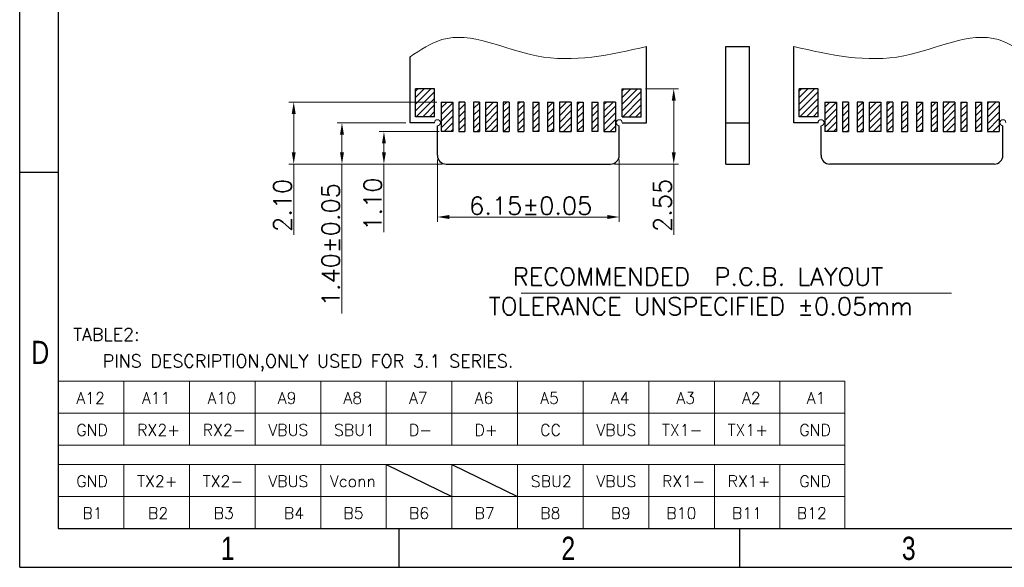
# Model space of a CAD drawing. Header units: inches. Extents: x 23.6 to 95.3, y 12.8 to 63.5.
# Tile 1 of 9: x 23.6 to 56.9, y 12.8 to 31.3. Entities that reach past the tile are written whole.
import ezdxf
from ezdxf.enums import TextEntityAlignment as Align

# ---------------------------------------------------------------- set-up
doc = ezdxf.new("R2010")
doc.units = ezdxf.units.IN
doc.header["$MEASUREMENT"] = 0
doc.layers.add('DIM', color=3, linetype='Continuous', lineweight=9)
doc.layers.add('Text', color=4, linetype='Continuous', lineweight=15)
doc.styles.add('FAN', font='romans.shx')
doc.styles.add('romans', font='romans.shx')
doc.styles.add('TEXTSTYLE_1', font='gdt', dxfattribs={"width": 0.8})
doc.styles.add('\ue069Α1', font='romans.shx', dxfattribs={"height": 4})
doc.dimstyles.new('JUAN', dxfattribs={"dimscale": 0.4, "dimtxt": 1.5, "dimasz": 1, "dimexe": 0.4, "dimexo": 0.35, "dimgap": 0.2, "dimtad": 1, "dimzin": 0, "dimdsep": 46, "dimtxsty": 'FAN', "dimcen": 0, "dimclrd": 256, "dimclre": 256, "dimclrt": 6, "dimadec": 0, "dimazin": 0, "dimtfac": 1, "dimtmove": 0, "dimatfit": 3, "dimfxl": 1, "dimtolj": 1, "dimtzin": 0, "dimlwd": 9, "dimlwe": 9, "dimarcsym": 0})
pattern_1 = [(45, (-1484.40196, -514.8488), (-0.112253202, 0.112253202), [])]
pattern_2 = [(45, (-1484.69848, -514.8488), (-0.112253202, 0.112253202), [])]

# ---------------------------------------------------------------- blocks, each defined once
blk = doc.blocks.new('成品图框')
for p, q in [((1097.653, -5.294), (1097.653, 45.473)), ((1098.962, -3.985), (1098.962, 44.164)), ((1098.962, 8.052), (1097.653, 8.052)), ((1098.962, -3.985), (1168.045, -3.985)), ((1110.476, -3.985), (1110.476, -5.294)), ((1121.99, -3.985), (1121.99, -5.294)), ((1097.653, -5.294), (1169.354, -5.294))]:
    blk.add_line(p, q)
at = {"style": 'TEXTSTYLE_1', "width": 0.8}
for s, p in [('D', (1098.046, 1.576)), ('1', (1104.457, -5.045)), ('2', (1115.971, -5.045)), ('3', (1127.485, -5.045))]:
    blk.add_text(s, height=0.785, dxfattribs=at).set_placement(p)
blk = doc.blocks.new('*D95')
at = {"layer": 'DEFPOINTS', "color": 0, "ltscale": 0.2, "transparency": 16777216}
for p in [(37.695, 26.702), (43.845, 26.702), (43.845, 24.615)]:
    blk.add_point(p, dxfattribs=at)
at = {"layer": 'DIM', "lineweight": 9, "ltscale": 0.2, "transparency": 16777216}
for p, q in [((37.695, 26.562), (37.695, 24.455)), ((43.845, 26.562), (43.845, 24.455)), ((38.095, 24.615), (43.445, 24.615))]:
    blk.add_line(p, q, dxfattribs=at)
at = {"layer": 'DIM', "ltscale": 0.2, "transparency": 16777216}
for points in [[(38.095, 24.682), (38.095, 24.548), (37.695, 24.615)], [(43.445, 24.682), (43.445, 24.548), (43.845, 24.615)]]:
    blk.add_solid(points, dxfattribs=at)
at = {"layer": 'DIM', "color": 6, "ltscale": 0.2, "transparency": 16777216, "insert": (40.851, 24.995), "char_height": 0.6, "attachment_point": 5, "style": 'FAN'}
blk.add_mtext('\\A1;6.15%%P0.05', dxfattribs=at)
blk = doc.blocks.new('*D96')
at = {"layer": 'DEFPOINTS', "color": 0, "ltscale": 0.2, "transparency": 16777216}
for p in [(35.887, 27.502), (37.895, 27.502), (37.995, 26.402)]:
    blk.add_point(p, dxfattribs=at)
at = {"layer": 'DIM', "lineweight": 9, "ltscale": 0.2, "transparency": 16777216}
for p, q in [((37.755, 27.502), (35.727, 27.502)), ((35.887, 27.102), (35.887, 26.802)), ((37.855, 26.402), (35.727, 26.402)), ((35.887, 26.402), (35.887, 24.099))]:
    blk.add_line(p, q, dxfattribs=at)
at = {"layer": 'DIM', "ltscale": 0.2, "transparency": 16777216}
for points in [[(35.821, 27.102), (35.954, 27.102), (35.887, 27.502)], [(35.821, 26.802), (35.954, 26.802), (35.887, 26.402)]]:
    blk.add_solid(points, dxfattribs=at)
at = {"layer": 'DIM', "color": 6, "ltscale": 0.2, "transparency": 16777216, "insert": (35.507, 25.051), "char_height": 0.6, "attachment_point": 5, "rotation": 90, "style": 'FAN'}
blk.add_mtext('\\A1;1.10', dxfattribs=at)
blk = doc.blocks.new('*D97')
at = {"layer": 'DEFPOINTS', "color": 0, "ltscale": 0.2, "transparency": 16777216}
for p in [(34.468, 27.802), (36.77, 27.802), (37.995, 26.402)]:
    blk.add_point(p, dxfattribs=at)
at = {"layer": 'DIM', "lineweight": 9, "ltscale": 0.2, "transparency": 16777216}
for p, q in [((36.63, 27.802), (34.308, 27.802)), ((34.468, 27.402), (34.468, 26.802)), ((37.855, 26.402), (34.308, 26.402)), ((34.468, 26.402), (34.468, 21.356))]:
    blk.add_line(p, q, dxfattribs=at)
at = {"layer": 'DIM', "ltscale": 0.2, "transparency": 16777216}
for points in [[(34.401, 27.402), (34.534, 27.402), (34.468, 27.802)], [(34.401, 26.802), (34.534, 26.802), (34.468, 26.402)]]:
    blk.add_solid(points, dxfattribs=at)
at = {"layer": 'DIM', "color": 6, "ltscale": 0.2, "transparency": 16777216, "insert": (34.088, 23.679), "char_height": 0.6, "attachment_point": 5, "rotation": 90, "style": 'FAN'}
blk.add_mtext('\\A1;1.40%%P0.05', dxfattribs=at)
blk = doc.blocks.new('*D98')
at = {"layer": 'DEFPOINTS', "color": 0, "ltscale": 0.2, "transparency": 16777216}
for p in [(37.82, 28.502), (32.836, 26.402), (37.995, 26.402)]:
    blk.add_point(p, dxfattribs=at)
at = {"layer": 'DIM', "lineweight": 9, "ltscale": 0.2, "transparency": 16777216}
for p, q in [((37.68, 28.502), (32.676, 28.502)), ((32.836, 28.102), (32.836, 26.802)), ((37.855, 26.402), (32.676, 26.402)), ((32.836, 26.402), (32.836, 24.014))]:
    blk.add_line(p, q, dxfattribs=at)
at = {"layer": 'DIM', "ltscale": 0.2, "transparency": 16777216}
for points in [[(32.77, 28.102), (32.903, 28.102), (32.836, 28.502)], [(32.77, 26.802), (32.903, 26.802), (32.836, 26.402)]]:
    blk.add_solid(points, dxfattribs=at)
at = {"layer": 'DIM', "color": 6, "ltscale": 0.2, "transparency": 16777216, "insert": (32.456, 25.008), "char_height": 0.6, "attachment_point": 5, "rotation": 90, "style": 'FAN'}
blk.add_mtext('\\A1;2.10', dxfattribs=at)
blk = doc.blocks.new('*D99')
at = {"layer": 'DEFPOINTS', "color": 0, "ltscale": 0.2, "transparency": 16777216}
for p in [(44.59, 28.952), (45.687, 28.952), (43.545, 26.402)]:
    blk.add_point(p, dxfattribs=at)
at = {"layer": 'DIM', "lineweight": 9, "ltscale": 0.2, "transparency": 16777216}
for p, q in [((44.73, 28.952), (45.847, 28.952)), ((45.687, 28.552), (45.687, 26.802)), ((43.685, 26.402), (45.847, 26.402)), ((45.687, 26.402), (45.687, 24.014))]:
    blk.add_line(p, q, dxfattribs=at)
at = {"layer": 'DIM', "ltscale": 0.2, "transparency": 16777216}
for points in [[(45.621, 28.552), (45.754, 28.552), (45.687, 28.952)], [(45.621, 26.802), (45.754, 26.802), (45.687, 26.402)]]:
    blk.add_solid(points, dxfattribs=at)
at = {"layer": 'DIM', "color": 6, "ltscale": 0.2, "transparency": 16777216, "insert": (45.307, 25.008), "char_height": 0.6, "attachment_point": 5, "rotation": 90, "style": 'FAN'}
blk.add_mtext('\\A1;2.55', dxfattribs=at)

msp = doc.modelspace()

# ---------------------------------------------------------------- hatches: boundary and pattern name
at = {"layer": 'DIM', "ltscale": 0.2}
h = msp.add_hatch(dxfattribs=at)
h.set_pattern_fill('ANSI31', color=256, scale=0.05)
h.set_pattern_definition([(45, (-1492.51478, -512.08946), (-0.112253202, 0.112253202), [])])
h.paths.add_polyline_path([(36.95, 28.952), (36.95, 28.002), (37.6, 28.002), (37.6, 28.952)])
h = msp.add_hatch(dxfattribs=at)
h.set_pattern_fill('ANSI31', color=256, scale=0.05)
h.set_pattern_definition([(45, (-1479.24417, -512.08946), (-0.112253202, 0.112253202), [])])
h.paths.add_polyline_path([(43.94, 28.952), (43.94, 28.002), (44.59, 28.002), (44.59, 28.952)])
h = msp.add_hatch(dxfattribs=at)
h.set_pattern_fill('ANSI31', color=256, scale=0.05)
h.set_pattern_definition([(45, (-1479.5407, -512.08946), (-0.112253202, 0.112253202), [])])
h.paths.add_polyline_path([(49.924, 28.952), (49.924, 28.002), (50.574, 28.002), (50.574, 28.952)])
h = msp.add_hatch(dxfattribs=at)
h.set_pattern_fill('ANSI31', color=256, scale=0.05)
h.set_pattern_definition(pattern_1)
h.paths.add_polyline_path([(38.22, 28.502), (37.82, 28.502), (37.82, 27.502), (38.22, 27.502)])
h = msp.add_hatch(dxfattribs=at)
h.set_pattern_fill('ANSI31', color=256, scale=0.05)
h.set_pattern_definition(pattern_1)
h.paths.add_polyline_path([(38.62, 28.502), (38.42, 28.502), (38.42, 27.502), (38.62, 27.502)])
h.paths.add_polyline_path([(38.92, 27.502), (39.12, 27.502), (39.12, 28.502), (38.92, 28.502)])
h.paths.add_polyline_path([(39.32, 27.502), (39.72, 27.502), (39.72, 28.502), (39.32, 28.502)])
h.paths.add_polyline_path([(40.12, 28.502), (39.92, 28.502), (39.92, 27.502), (40.12, 27.502)])
h.paths.add_polyline_path([(40.62, 28.502), (40.42, 28.502), (40.42, 27.502), (40.62, 27.502)])
h.paths.add_polyline_path([(41.12, 28.502), (40.92, 28.502), (40.92, 27.502), (41.12, 27.502)])
h.paths.add_polyline_path([(41.62, 28.502), (41.42, 28.502), (41.42, 27.502), (41.62, 27.502)])
h.paths.add_polyline_path([(41.82, 27.502), (42.22, 27.502), (42.22, 28.502), (41.82, 28.502)])
h.paths.add_polyline_path([(42.42, 27.502), (42.62, 27.502), (42.62, 28.502), (42.42, 28.502)])
h.paths.add_polyline_path([(42.92, 27.502), (43.12, 27.502), (43.12, 28.502), (42.92, 28.502)])
h.paths.add_polyline_path([(43.32, 27.502), (43.72, 27.502), (43.72, 28.502), (43.32, 28.502)])
h = msp.add_hatch(dxfattribs=at)
h.set_pattern_fill('ANSI31', color=256, scale=0.05)
h.set_pattern_definition(pattern_2)
h.paths.add_polyline_path([(55.894, 27.502), (56.094, 27.502), (56.094, 28.502), (55.894, 28.502)])
h.paths.add_polyline_path([(55.594, 28.502), (55.394, 28.502), (55.394, 27.502), (55.594, 27.502)])
h.paths.add_polyline_path([(55.194, 28.502), (54.794, 28.502), (54.794, 27.502), (55.194, 27.502)])
h.paths.add_polyline_path([(54.394, 27.502), (54.594, 27.502), (54.594, 28.502), (54.394, 28.502)])
h.paths.add_polyline_path([(53.894, 27.502), (54.094, 27.502), (54.094, 28.502), (53.894, 28.502)])
h.paths.add_polyline_path([(53.394, 27.502), (53.594, 27.502), (53.594, 28.502), (53.394, 28.502)])
h.paths.add_polyline_path([(52.894, 27.502), (53.094, 27.502), (53.094, 28.502), (52.894, 28.502)])
h.paths.add_polyline_path([(52.694, 28.502), (52.294, 28.502), (52.294, 27.502), (52.694, 27.502)])
h.paths.add_polyline_path([(52.094, 28.502), (51.894, 28.502), (51.894, 27.502), (52.094, 27.502)])
h.paths.add_polyline_path([(51.594, 28.502), (51.394, 28.502), (51.394, 27.502), (51.594, 27.502)])
h.paths.add_polyline_path([(51.194, 28.502), (50.794, 28.502), (50.794, 27.502), (51.194, 27.502)])
h = msp.add_hatch(dxfattribs=at)
h.set_pattern_fill('ANSI31', color=256, scale=0.05)
h.set_pattern_definition(pattern_2)
h.paths.add_polyline_path([(56.294, 27.502), (56.694, 27.502), (56.694, 28.502), (56.294, 28.502)])

# ---------------------------------------------------------------- linework, layer by layer
for p, q in [((44.77, 27.802), (44.77, 30.379)), ((47.452, 26.402), (47.452, 30.379)), ((47.452, 30.379), (48.252, 30.379)), ((48.252, 26.402), (48.252, 30.379)), ((49.744, 27.802), (49.744, 30.379)), ((36.77, 27.802), (36.77, 30.026)), ((37.6, 28.952), (36.95, 28.952)), ((36.95, 28.002), (36.95, 28.952)), ((37.6, 28.002), (37.6, 28.952)), ((43.94, 28.952), (44.59, 28.952)), ((43.94, 28.002), (43.94, 28.952)), ((44.59, 28.002), (44.59, 28.952)), ((50.574, 28.952), (49.924, 28.952)), ((49.924, 28.002), (49.924, 28.952)), ((50.574, 28.002), (50.574, 28.952)), ((37.82, 28.502), (37.82, 27.502)), ((37.82, 28.502), (38.22, 28.502)), ((38.22, 28.502), (38.22, 27.502)), ((38.42, 28.502), (38.42, 27.502)), ((38.62, 28.502), (38.42, 28.502)), ((38.62, 28.502), (38.62, 27.502)), ((38.92, 28.502), (38.92, 27.502)), ((39.12, 28.502), (38.92, 28.502)), ((39.12, 28.502), (39.12, 27.502)), ((39.32, 28.502), (39.32, 27.502)), ((39.32, 28.502), (39.72, 28.502)), ((39.72, 28.502), (39.72, 27.502)), ((39.92, 28.502), (39.92, 27.502)), ((40.12, 28.502), (39.92, 28.502)), ((40.12, 28.502), (40.12, 27.502)), ((40.42, 28.502), (40.42, 27.502)), ((40.62, 28.502), (40.42, 28.502)), ((40.62, 28.502), (40.62, 27.502)), ((40.92, 28.502), (40.92, 27.502)), ((40.92, 28.502), (41.12, 28.502)), ((41.12, 28.502), (41.12, 27.502)), ((41.42, 28.502), (41.42, 27.502)), ((41.42, 28.502), (41.62, 28.502)), ((41.62, 28.502), (41.62, 27.502)), ((41.82, 28.502), (41.82, 27.502)), ((42.22, 28.502), (41.82, 28.502)), ((42.22, 28.502), (42.22, 27.502)), ((42.42, 28.502), (42.42, 27.502)), ((42.42, 28.502), (42.62, 28.502)), ((42.62, 28.502), (42.62, 27.502)), ((42.92, 28.502), (42.92, 27.502)), ((42.92, 28.502), (43.12, 28.502)), ((43.12, 28.502), (43.12, 27.502)), ((43.32, 28.502), (43.32, 27.502)), ((43.72, 28.502), (43.32, 28.502)), ((43.72, 28.502), (43.72, 27.502)), ((50.794, 28.502), (50.794, 27.502)), ((50.794, 28.502), (51.194, 28.502)), ((51.194, 28.502), (51.194, 27.502)), ((51.394, 28.502), (51.394, 27.502)), ((51.594, 28.502), (51.394, 28.502)), ((51.594, 28.502), (51.594, 27.502)), ((51.894, 28.502), (51.894, 27.502)), ((52.094, 28.502), (51.894, 28.502)), ((52.094, 28.502), (52.094, 27.502)), ((52.294, 28.502), (52.294, 27.502)), ((52.294, 28.502), (52.694, 28.502)), ((52.694, 28.502), (52.694, 27.502)), ((52.894, 28.502), (52.894, 27.502)), ((53.094, 28.502), (52.894, 28.502)), ((53.094, 28.502), (53.094, 27.502)), ((53.394, 28.502), (53.394, 27.502)), ((53.594, 28.502), (53.394, 28.502)), ((53.594, 28.502), (53.594, 27.502)), ((53.894, 28.502), (53.894, 27.502)), ((53.894, 28.502), (54.094, 28.502)), ((54.094, 28.502), (54.094, 27.502)), ((54.394, 28.502), (54.394, 27.502)), ((54.394, 28.502), (54.594, 28.502)), ((54.594, 28.502), (54.594, 27.502)), ((54.794, 28.502), (54.794, 27.502)), ((55.194, 28.502), (54.794, 28.502)), ((55.194, 28.502), (55.194, 27.502)), ((55.394, 28.502), (55.394, 27.502)), ((55.394, 28.502), (55.594, 28.502)), ((55.594, 28.502), (55.594, 27.502)), ((55.894, 28.502), (55.894, 27.502)), ((55.894, 28.502), (56.094, 28.502)), ((56.094, 28.502), (56.094, 27.502)), ((56.294, 28.502), (56.294, 27.502)), ((56.694, 28.502), (56.294, 28.502)), ((56.694, 28.502), (56.694, 27.502)), ((37.6, 28.002), (36.95, 28.002)), ((43.94, 28.002), (44.59, 28.002)), ((50.574, 28.002), (49.924, 28.002)), ((37.595, 27.802), (36.77, 27.802)), ((37.695, 26.702), (37.695, 27.702)), ((43.845, 26.702), (43.845, 27.702)), ((43.945, 27.802), (44.77, 27.802)), ((47.452, 27.802), (48.252, 27.802)), ((50.569, 27.802), (49.744, 27.802)), ((50.669, 26.702), (50.669, 27.702)), ((56.819, 26.702), (56.819, 27.702)), ((38.22, 27.502), (37.82, 27.502)), ((38.42, 27.502), (38.62, 27.502)), ((38.92, 27.502), (39.12, 27.502)), ((39.72, 27.502), (39.32, 27.502)), ((39.92, 27.502), (40.12, 27.502)), ((40.42, 27.502), (40.62, 27.502)), ((41.12, 27.502), (40.92, 27.502)), ((41.62, 27.502), (41.42, 27.502)), ((41.82, 27.502), (42.22, 27.502)), ((42.62, 27.502), (42.42, 27.502)), ((43.12, 27.502), (42.92, 27.502)), ((43.32, 27.502), (43.72, 27.502)), ((51.194, 27.502), (50.794, 27.502)), ((51.394, 27.502), (51.594, 27.502)), ((51.894, 27.502), (52.094, 27.502)), ((52.694, 27.502), (52.294, 27.502)), ((52.894, 27.502), (53.094, 27.502)), ((53.394, 27.502), (53.594, 27.502)), ((54.094, 27.502), (53.894, 27.502)), ((54.594, 27.502), (54.394, 27.502)), ((54.794, 27.502), (55.194, 27.502)), ((55.594, 27.502), (55.394, 27.502)), ((56.094, 27.502), (55.894, 27.502)), ((56.294, 27.502), (56.694, 27.502)), ((37.995, 26.402), (43.545, 26.402)), ((47.452, 26.402), (48.252, 26.402)), ((56.519, 26.402), (50.969, 26.402))]:
    msp.add_line(p, q)
for centre, start, end in [((37.995, 26.702), 180, 270), ((43.545, 26.702), 270, 0), ((50.969, 26.702), 180, 270), ((56.519, 26.702), 270, 0)]:
    msp.add_arc(centre, 0.3, start, end)
at = {"layer": 'DIM'}
msp.add_line((40.531, 22.043), (55.08, 22.043), dxfattribs=at)
at = {"layer": 'DIM', "lineweight": -3}
for p, q in [((35.967, 16.252), (38.186, 15.171)), ((38.186, 16.252), (40.405, 15.171))]:
    msp.add_line(p, q, dxfattribs=at)
at = {"layer": 'DIM', "ltscale": 0.2}
for centre, start, end in [((37.695, 27.802), 270, 180), ((43.845, 27.802), 0, 270), ((50.669, 27.802), 270, 180), ((56.819, 27.802), 0, 270)]:
    msp.add_arc(centre, 0.1, start, end, dxfattribs=at)
for points in [[(36.77, 30.026), (37.843, 30.61), (41.044, 30.063), (44.77, 30.379)], [(57.744, 30.026), (56.67, 30.61), (53.469, 30.063), (49.744, 30.379)]]:
    msp.add_spline(points, degree=3, dxfattribs=at)
at = {"layer": 'Text', "color": 7}
for p, q in [((24.873, 19.064), (51.47, 19.064)), ((24.873, 14.089), (24.873, 19.064)), ((27.091, 19.064), (27.091, 16.901)), ((29.31, 19.064), (29.31, 16.901)), ((31.529, 19.064), (31.529, 16.901)), ((33.748, 19.064), (33.748, 16.901)), ((35.967, 19.064), (35.967, 16.901)), ((38.186, 19.064), (38.186, 16.901)), ((40.405, 19.064), (40.405, 16.901)), ((42.624, 19.064), (42.624, 16.901)), ((44.843, 19.064), (44.843, 16.901)), ((47.061, 19.064), (47.061, 16.901)), ((49.28, 19.064), (49.28, 16.901)), ((51.47, 14.089), (51.47, 19.064)), ((24.873, 17.982), (51.47, 17.982)), ((24.873, 16.901), (51.47, 16.901)), ((24.873, 16.252), (51.47, 16.252)), ((27.091, 16.252), (27.091, 14.089)), ((29.31, 16.252), (29.31, 14.089)), ((31.529, 16.252), (31.529, 14.089)), ((33.748, 16.252), (33.748, 14.089)), ((35.967, 16.252), (35.967, 14.089)), ((38.186, 16.252), (38.186, 14.089)), ((40.405, 16.252), (40.405, 14.089)), ((42.624, 16.252), (42.624, 14.089)), ((44.843, 16.252), (44.843, 14.089)), ((47.061, 16.252), (47.061, 14.089)), ((49.28, 16.252), (49.28, 14.089)), ((24.873, 15.171), (51.47, 15.171)), ((24.873, 14.089), (51.47, 14.089))]:
    msp.add_line(p, q, dxfattribs=at)

# ---------------------------------------------------------------- block references
msp.add_blockref('成品图框', (-1074.084, 18.07))

# ---------------------------------------------------------------- texts
at = {"layer": 'DIM', "insert": (39.426, 22.899), "char_height": 0.6, "width": 19.62854, "attachment_point": 1, "style": '\ue069Α1'}
msp.add_mtext('  RECOMMENDED  P.C.B. LAYOUT \\PTOLERANCE UNSPECIFIED %%P0.05mm ', dxfattribs=at)
at = {"layer": 'Text', "style": 'romans'}
for s, height, p in [('TABLE2:', 0.4325, (26.501, 20.428)), ('PINS DESCRIPTION,ONLY USED FOR 3.1 SERIES.', 0.43253, (33.32, 19.531))]:
    msp.add_text(s, height=height, dxfattribs=at).set_placement(p, align=Align.CENTER)
at = {"layer": 'Text', "lineweight": -3, "char_height": 0.3893, "width": 8.27896, "attachment_point": 1, "style": 'romans'}
for s, insert in [('A12', (25.484, 18.692)), ('A11', (27.703, 18.692)), ('A10', (29.922, 18.692)), ('A9', (32.296, 18.692)), ('A8', (34.514, 18.692)), ('A7', (36.733, 18.692)), ('A6', (38.952, 18.692)), ('A5', (41.171, 18.692)), ('A4', (43.556, 18.692)), ('A3', (45.775, 18.692)), ('A2', (47.994, 18.692)), ('A1', (50.184, 18.692)), ('GND', (25.484, 17.611)), ('RX2+', (27.541, 17.611)), ('RX2-', (29.76, 17.611)), ('VBUS', (31.979, 17.611)), ('SBU1', (34.198, 17.611)), ('D-', (36.733, 17.611)), ('D+', (38.952, 17.611)), ('CC', (41.171, 17.611)), ('VBUS', (43.074, 17.611)), ('TX1-', (45.292, 17.611)), ('TX1+', (47.511, 17.611)), ('GND', (49.934, 17.611)), ('GND', (25.484, 15.88)), ('TX2+', (27.541, 15.88)), ('TX2-', (29.76, 15.88)), ('VBUS', (31.979, 15.88)), ('Vconn', (34.06, 15.88)), ('SBU2', (40.855, 15.88)), ('VBUS', (43.074, 15.88)), ('RX1-', (45.292, 15.88)), ('RX1+', (47.511, 15.88)), ('GND', (49.934, 15.88)), ('B1', (25.69, 14.799)), ('B2', (27.909, 14.799)), ('B3', (30.128, 14.799)), ('B4', (32.502, 14.799)), ('B5', (34.514, 14.799)), ('B6', (36.733, 14.799)), ('B7', (38.952, 14.799)), ('B8', (41.171, 14.799)), ('B9', (43.556, 14.799)), ('B10', (45.437, 14.799)), ('B11', (47.656, 14.799)), ('B12', (49.846, 14.799))]:
    msp.add_mtext(s, dxfattribs=dict(at, insert=insert))

# ---------------------------------------------------------------- dimensions: what is measured, and where the dimension line sits
at = {"layer": 'DIM', "ltscale": 0.2}
for base, p1, p2, picture, middle in [((45.687, 28.952), (43.545, 26.402), (44.59, 28.952), '*D99', (45.687, 25.008)), ((32.836, 26.402), (37.82, 28.502), (37.995, 26.402), '*D98', (32.836, 25.008)), ((35.887, 27.502), (37.995, 26.402), (37.895, 27.502), '*D96', (35.887, 25.051))]:
    dim = msp.add_linear_dim(base=base, p1=p1, p2=p2, angle=90, dimstyle='JUAN', dxfattribs=at)
    dim.commit()
    dim.dimension.update_dxf_attribs({"geometry": picture, "text_midpoint": middle, "dimtype": 160})
dim = msp.add_linear_dim(base=(34.468, 27.802), p1=(37.995, 26.402), p2=(36.77, 27.802), angle=90, text='<>%%P0.05', dimstyle='JUAN', dxfattribs=at)
dim.commit()
dim.dimension.update_dxf_attribs({"geometry": '*D97', "text_midpoint": (34.468, 23.679), "dimtype": 160})
dim = msp.add_linear_dim(base=(43.845, 24.615), p1=(37.695, 26.702), p2=(43.845, 26.702), text='<>%%P0.05', dimstyle='JUAN', dxfattribs=at)
dim.commit()
dim.dimension.update_dxf_attribs({"geometry": '*D95', "text_midpoint": (40.851, 24.615), "dimtype": 160})

doc.saveas('drawing.dxf')
